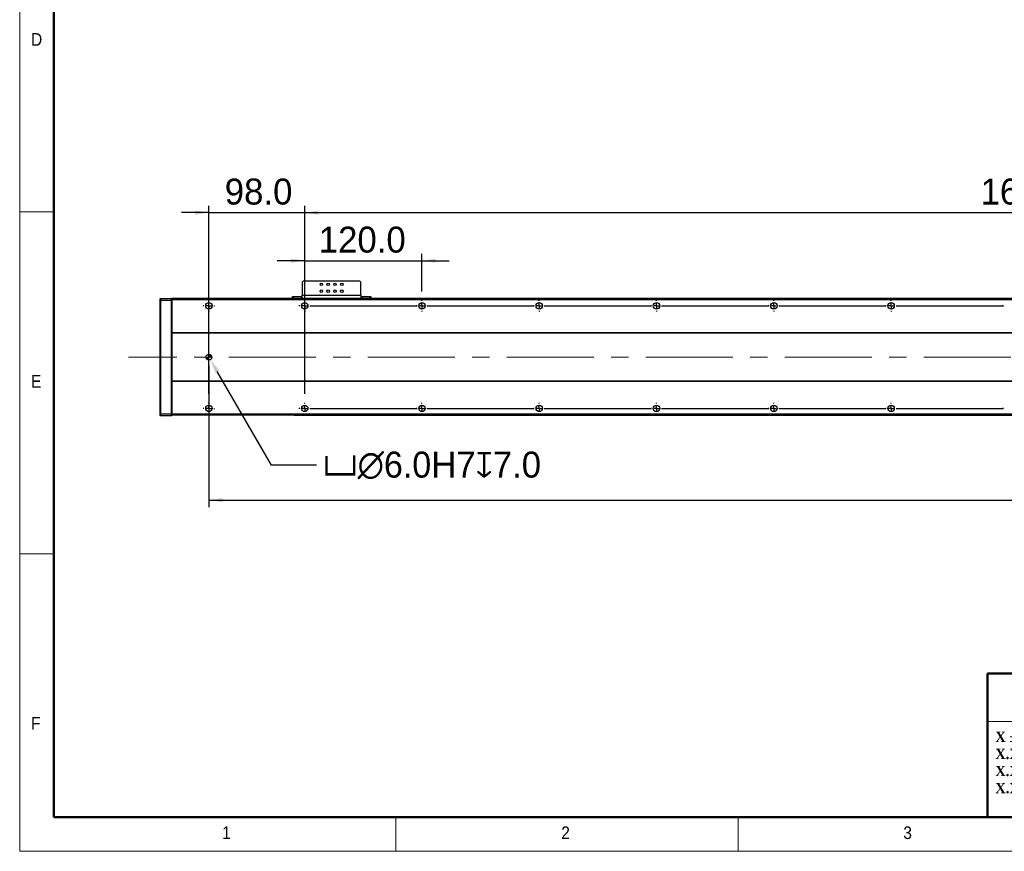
# Model space of a CAD drawing. Header units: millimetres. Extents: x 35 to 2905, y 35 to 2044.
# Tile 1 of 7: x 35 to 1042, y 35 to 886. Entities that reach past the tile are written whole.
import ezdxf

# ---------------------------------------------------------------- set-up
doc = ezdxf.new("R2010")
doc.units = ezdxf.units.MM
doc.header["$LTSCALE"] = 7
doc.header["$PDSIZE"] = -1
doc.linetypes.add('CENTERX2', pattern=[20.32, 12.7, -2.54, 2.54, -2.54])
doc.layers.add('DIMNS', color=7, linetype='Continuous')
doc.styles.add('SLDTEXTSTYLE1', font='Gothic.ttf', dxfattribs={"width": 0.913})
doc.styles.add('SLDTEXTSTYLE2', font='timesbd.ttf', dxfattribs={"width": 0.933})
doc.styles.add('SLDTEXTSTYLE8', font='txt')
doc.dimstyles.new('SLDDIMSTYLE0', dxfattribs={"dimtxt": 26.6, "dimasz": 14, "dimexe": 0, "dimexo": 0.0625, "dimgap": 6.65, "dimtad": 2, "dimdec": 1, "dimrnd": 1e-09, "dimzin": 4, "dimdsep": 46, "dimtxsty": 'SLDTEXTSTYLE8', "dimsah": 1, "dimcen": 0.09, "dimadec": 0, "dimazin": 1, "dimtfac": 1, "dimtdec": 1, "dimtofl": 0, "dimtmove": 0, "dimatfit": 3, "dimfxl": 0, "dimfrac": 2, "dimtolj": 1, "dimtzin": 12, "dimarcsym": 0})
doc.dimstyles.new('SLDDIMSTYLE1', dxfattribs={"dimtxt": 26.6, "dimasz": 14, "dimexe": 0, "dimexo": 0.0625, "dimgap": 6.65, "dimtad": 2, "dimdec": 1, "dimrnd": 1e-09, "dimzin": 4, "dimdsep": 46, "dimtxsty": 'SLDTEXTSTYLE8', "dimsah": 1, "dimcen": 0.09, "dimadec": 0, "dimazin": 1, "dimtfac": 1, "dimtdec": 1, "dimtmove": 0, "dimatfit": 0, "dimfxl": 0, "dimfrac": 2, "dimtolj": 1, "dimtzin": 12, "dimarcsym": 0})
doc.dimstyles.new('SLDDIMSTYLE4', dxfattribs={"dimtxt": 26.6, "dimasz": 14, "dimexe": 0, "dimexo": 0.0625, "dimgap": 6.65, "dimtad": 0, "dimtih": 1, "dimtoh": 1, "dimdec": 1, "dimrnd": 1e-09, "dimzin": 4, "dimdsep": 46, "dimtxsty": 'SLDTEXTSTYLE8', "dimsah": 1, "dimcen": 0, "dimadec": 0, "dimazin": 1, "dimtfac": 1, "dimtdec": 1, "dimtofl": 0, "dimtmove": 0, "dimatfit": 3, "dimfxl": 0, "dimfrac": 2, "dimtolj": 1, "dimtzin": 12, "dimarcsym": 0})

# ---------------------------------------------------------------- blocks, each defined once
blk = doc.blocks.new('SW_NOTE_1')
at = {"color": 0, "linetype": 'Continuous', "lineweight": 0, "char_height": 10.5, "attachment_point": 1, "style": 'SLDTEXTSTYLE2'}
for s, insert in [('X ± 0.25mm ', (0, 13.8)), ('X.X ± 0.1mm', (0, -3.7))]:
    blk.add_mtext(s, dxfattribs=dict(at, insert=insert))
blk = doc.blocks.new('SW_NOTE_2')
at = {"color": 0, "linetype": 'Continuous', "lineweight": 0, "char_height": 10.5, "attachment_point": 1, "style": 'SLDTEXTSTYLE2'}
for s, insert in [('X.XX ± 0.05mm', (0, 13.8)), ('X.XXX ± 0.01mm', (0, -3.7))]:
    blk.add_mtext(s, dxfattribs=dict(at, insert=insert))
blk = doc.blocks.new('_D_13')
at = {"layer": 'DIMNS'}
for p, q in [((228.6, 532), (228.6, 387.4)), ((2104.6, 526.4), (2104.6, 387.4)), ((228.6, 394.4), (2104.6, 394.4))]:
    blk.add_line(p, q, dxfattribs=at)
for points in [[(228.6, 394.4), (242.6, 392.3), (242.6, 396.5)], [(2104.6, 394.4), (2090.6, 396.5), (2090.6, 392.3)]]:
    blk.add_solid(points, dxfattribs=at)
at = {"layer": 'DIMNS', "insert": (1112.9, 429.3), "char_height": 26.6, "attachment_point": 1, "style": 'SLDTEXTSTYLE8'}
blk.add_mtext('1876.0', dxfattribs=at)
blk = doc.blocks.new('_D_15')
at = {"layer": 'Defpoints', "color": 0}
for p in [(227.1, 543.5), (230.1, 538.3)]:
    blk.add_point(p, dxfattribs=at)
at = {"layer": 'DIMNS', "color": 0, "lineweight": -2}
for p, q in [((292.5, 430.3), (237.1, 526.1)), ((338.6, 430.3), (292.5, 430.3))]:
    blk.add_line(p, q, dxfattribs=at)
at = {"layer": 'DIMNS', "color": 0}
blk.add_solid([(239.2, 527.3), (235.1, 525), (230.1, 538.3)], dxfattribs=at)
at = {"layer": 'DIMNS', "color": 0, "insert": (345.3, 444.1), "char_height": 26.6, "attachment_point": 1, "style": 'SLDTEXTSTYLE8'}
blk.add_mtext('\\A1;{\\fGDT|b0|i0|c134|p2;v\\fMS PGothic|b0|i0|c128|p34;∅6.0}H7{\\fGDT|b0|i0|c134|p2;x}7.0', dxfattribs=at)
blk = doc.blocks.new('_D_18')
at = {"layer": 'DIMNS'}
for p, q in [((326.6, 608.1), (326.6, 695.7)), ((2006.6, 608.1), (2006.6, 695.7)), ((326.6, 688.7), (2006.6, 688.7))]:
    blk.add_line(p, q, dxfattribs=at)
for points in [[(326.6, 688.7), (340.6, 686.6), (340.6, 690.8)], [(2006.6, 688.7), (1992.6, 690.8), (1992.6, 686.6)]]:
    blk.add_solid(points, dxfattribs=at)
at = {"layer": 'DIMNS', "char_height": 26.6, "attachment_point": 1, "style": 'SLDTEXTSTYLE8'}
for s, insert in [('=14×120.0(PITCH)', (1122.2, 723.6)), ('1680.0', (1018.2, 723.6))]:
    blk.add_mtext(s, dxfattribs=dict(at, insert=insert))
blk = doc.blocks.new('_D_20')
at = {"layer": 'DIMNS'}
for p, q in [((228.6, 503.1), (228.6, 695.7)), ((326.6, 503.1), (326.6, 695.7)), ((228.6, 688.7), (200.6, 688.7)), ((228.6, 688.7), (326.6, 688.7)), ((326.6, 688.7), (354.6, 688.7))]:
    blk.add_line(p, q, dxfattribs=at)
for points in [[(228.6, 688.7), (214.6, 690.8), (214.6, 686.6)], [(326.6, 688.7), (340.6, 686.6), (340.6, 690.8)]]:
    blk.add_solid(points, dxfattribs=at)
at = {"layer": 'DIMNS', "insert": (244.8, 723.6), "char_height": 26.6, "attachment_point": 1, "style": 'SLDTEXTSTYLE8'}
blk.add_mtext('98.0', dxfattribs=at)
blk = doc.blocks.new('_D_21')
at = {"layer": 'DIMNS'}
for p, q in [((326.6, 608.1), (326.6, 646.5)), ((446.6, 608.1), (446.6, 646.5)), ((326.6, 639.5), (298.6, 639.5)), ((326.6, 639.5), (446.6, 639.5)), ((446.6, 639.5), (474.6, 639.5))]:
    blk.add_line(p, q, dxfattribs=at)
for points in [[(326.6, 639.5), (312.6, 641.6), (312.6, 637.4)], [(446.6, 639.5), (460.6, 637.4), (460.6, 641.6)]]:
    blk.add_solid(points, dxfattribs=at)
at = {"layer": 'DIMNS', "insert": (341, 674.4), "char_height": 26.6, "attachment_point": 1, "style": 'SLDTEXTSTYLE8'}
blk.add_mtext('120.0', dxfattribs=at)
blk = doc.blocks.new('SW_CENTERMARKSYMBOL_1')
at = {"layer": 'DIMNS', "color": 0}
for p, q in [((0, 110.08), (0, 110.84)), ((218, 110.08), (218, 110.84)), ((-5.08, 105), (-5.84, 105)), ((0, 105), (-2.54, 105)), ((0, 105), (0, 107.54)), ((0, 105), (0, 102.46)), ((0, 105), (2.54, 105)), ((5.08, 105), (5.84, 105)), ((212.92, 105), (212.16, 105)), ((218, 105), (215.46, 105)), ((218, 105), (218, 107.54)), ((218, 105), (218, 102.46)), ((218, 105), (220.54, 105)), ((223.08, 105), (223.84, 105)), ((0, 99.92), (0, 99.16)), ((218, 99.92), (218, 99.16)), ((-5.08, 0), (-5.84, 0)), ((0, 0), (-2.54, 0)), ((0, 5.08), (0, 5.84)), ((0, 0), (0, 2.54)), ((0, 0), (0, -2.54)), ((0, 0), (2.54, 0)), ((5.08, 0), (5.84, 0)), ((0, -5.08), (0, -5.84))]:
    blk.add_line(p, q, dxfattribs=at)
blk = doc.blocks.new('SW_CENTERMARKSYMBOL_2')
at = {"layer": 'DIMNS', "color": 0}
for p, q in [((-125.08, 0), (-125.84, 0)), ((-120, 0), (-122.54, 0)), ((-120, 5.08), (-120, 5.84)), ((-120, 0), (-120, 2.54)), ((-120, 0), (-120, -2.54)), ((-120, 0), (-117.46, 0)), ((-114.92, 0), (-5.08, 0)), ((-5.08, 0), (-5.84, 0)), ((0, 0), (-2.54, 0)), ((0, 0), (-2.54, 0)), ((0, 5.08), (0, 5.84)), ((0, 0), (0, 2.54)), ((0, 0), (0, 2.54)), ((0, 0), (0, -2.54)), ((0, 0), (2.54, 0)), ((0, 0), (0, -2.54)), ((0, 0), (2.54, 0)), ((5.08, 0), (5.84, 0)), ((5.08, 0), (114.92, 0)), ((114.92, 0), (114.16, 0)), ((120, 0), (117.46, 0)), ((120, 0), (117.46, 0)), ((120, 0), (117.46, 0)), ((120, 5.08), (120, 5.84)), ((120, 0), (120, 2.54)), ((120, 0), (120, 2.54)), ((120, 0), (120, 2.54)), ((120, 0), (120, -2.54)), ((120, 0), (122.54, 0)), ((120, 0), (120, -2.54)), ((120, 0), (122.54, 0)), ((120, 0), (120, -2.54)), ((120, 0), (122.54, 0)), ((125.08, 0), (125.84, 0)), ((125.08, 0), (234.92, 0)), ((234.92, 0), (234.16, 0)), ((240, 0), (237.46, 0)), ((240, 0), (237.46, 0)), ((240, 0), (237.46, 0)), ((240, 0), (237.46, 0)), ((240, 5.08), (240, 5.84)), ((240, 0), (240, 2.54)), ((240, 0), (240, 2.54)), ((240, 0), (240, 2.54)), ((240, 0), (240, 2.54)), ((240, 0), (240, -2.54)), ((240, 0), (242.54, 0)), ((240, 0), (240, -2.54)), ((240, 0), (242.54, 0)), ((240, 0), (240, -2.54)), ((240, 0), (242.54, 0)), ((240, 0), (240, -2.54)), ((240, 0), (242.54, 0)), ((245.08, 0), (245.84, 0)), ((245.08, 0), (354.92, 0)), ((354.92, 0), (354.16, 0)), ((360, 0), (357.46, 0)), ((360, 0), (357.46, 0)), ((360, 0), (357.46, 0)), ((360, 0), (357.46, 0)), ((360, 0), (357.46, 0)), ((360, 5.08), (360, 5.84)), ((360, 0), (360, 2.54)), ((360, 0), (360, 2.54)), ((360, 0), (360, 2.54)), ((360, 0), (360, 2.54)), ((360, 0), (360, 2.54)), ((360, 0), (360, -2.54)), ((360, 0), (362.54, 0)), ((360, 0), (360, -2.54)), ((360, 0), (362.54, 0)), ((360, 0), (360, -2.54)), ((360, 0), (362.54, 0)), ((360, 0), (360, -2.54)), ((360, 0), (362.54, 0)), ((360, 0), (360, -2.54)), ((360, 0), (362.54, 0)), ((365.08, 0), (365.84, 0)), ((365.08, 0), (474.92, 0)), ((474.92, 0), (474.16, 0)), ((480, 0), (477.46, 0)), ((480, 0), (477.46, 0)), ((480, 0), (477.46, 0)), ((480, 0), (477.46, 0)), ((480, 0), (477.46, 0)), ((480, 0), (477.46, 0)), ((480, 5.08), (480, 5.84)), ((480, 0), (480, 2.54)), ((480, 0), (480, 2.54)), ((480, 0), (480, 2.54)), ((480, 0), (480, 2.54)), ((480, 0), (480, 2.54)), ((480, 0), (480, 2.54)), ((480, 0), (480, -2.54)), ((480, 0), (482.54, 0)), ((480, 0), (480, -2.54)), ((480, 0), (482.54, 0)), ((480, 0), (480, -2.54)), ((480, 0), (482.54, 0)), ((480, 0), (480, -2.54)), ((480, 0), (482.54, 0)), ((480, 0), (480, -2.54)), ((480, 0), (482.54, 0)), ((480, 0), (480, -2.54)), ((480, 0), (482.54, 0)), ((485.08, 0), (485.84, 0)), ((485.08, 0), (594.92, 0)), ((594.92, 0), (594.16, 0)), ((-120, -5.08), (-120, -5.84)), ((0, -5.08), (0, -5.84)), ((120, -5.08), (120, -5.84)), ((240, -5.08), (240, -5.84)), ((360, -5.08), (360, -5.84)), ((480, -5.08), (480, -5.84))]:
    blk.add_line(p, q, dxfattribs=at)
blk = doc.blocks.new('SW_CENTERMARKSYMBOL_3')
at = {"layer": 'DIMNS', "color": 0}
for p, q in [((-245.08, 0), (-245.84, 0)), ((-240, 0), (-242.54, 0)), ((-240, 5.08), (-240, 5.84)), ((-240, 0), (-240, 2.54)), ((-240, 0), (-240, -2.54)), ((-240, 0), (-237.46, 0)), ((-234.92, 0), (-125.08, 0)), ((-125.08, 0), (-125.84, 0)), ((-120, 0), (-122.54, 0)), ((-120, 0), (-122.54, 0)), ((-120, 5.08), (-120, 5.84)), ((-120, 0), (-120, 2.54)), ((-120, 0), (-120, 2.54)), ((-120, 0), (-120, -2.54)), ((-120, 0), (-117.46, 0)), ((-120, 0), (-120, -2.54)), ((-120, 0), (-117.46, 0)), ((-114.92, 0), (-114.16, 0)), ((-114.92, 0), (-5.08, 0)), ((-5.08, 0), (-5.84, 0)), ((0, 0), (-2.54, 0)), ((0, 0), (-2.54, 0)), ((0, 0), (-2.54, 0)), ((0, 5.08), (0, 5.84)), ((0, 0), (0, 2.54)), ((0, 0), (0, 2.54)), ((0, 0), (0, 2.54)), ((0, 0), (0, -2.54)), ((0, 0), (2.54, 0)), ((0, 0), (0, -2.54)), ((0, 0), (2.54, 0)), ((0, 0), (0, -2.54)), ((0, 0), (2.54, 0)), ((5.08, 0), (5.84, 0)), ((5.08, 0), (114.92, 0)), ((114.92, 0), (114.16, 0)), ((120, 0), (117.46, 0)), ((120, 0), (117.46, 0)), ((120, 0), (117.46, 0)), ((120, 0), (117.46, 0)), ((120, 5.08), (120, 5.84)), ((120, 0), (120, 2.54)), ((120, 0), (120, 2.54)), ((120, 0), (120, 2.54)), ((120, 0), (120, 2.54)), ((120, 0), (120, -2.54)), ((120, 0), (122.54, 0)), ((120, 0), (120, -2.54)), ((120, 0), (122.54, 0)), ((120, 0), (120, -2.54)), ((120, 0), (122.54, 0)), ((120, 0), (120, -2.54)), ((120, 0), (122.54, 0)), ((125.08, 0), (125.84, 0)), ((125.08, 0), (234.92, 0)), ((234.92, 0), (234.16, 0)), ((240, 0), (237.46, 0)), ((240, 0), (237.46, 0)), ((240, 0), (237.46, 0)), ((240, 0), (237.46, 0)), ((240, 0), (237.46, 0)), ((240, 5.08), (240, 5.84)), ((240, 0), (240, 2.54)), ((240, 0), (240, 2.54)), ((240, 0), (240, 2.54)), ((240, 0), (240, 2.54)), ((240, 0), (240, 2.54)), ((240, 0), (240, -2.54)), ((240, 0), (242.54, 0)), ((240, 0), (240, -2.54)), ((240, 0), (242.54, 0)), ((240, 0), (240, -2.54)), ((240, 0), (242.54, 0)), ((240, 0), (240, -2.54)), ((240, 0), (242.54, 0)), ((240, 0), (240, -2.54)), ((240, 0), (242.54, 0)), ((245.08, 0), (245.84, 0)), ((245.08, 0), (354.92, 0)), ((354.92, 0), (354.16, 0)), ((360, 0), (357.46, 0)), ((360, 0), (357.46, 0)), ((360, 0), (357.46, 0)), ((360, 0), (357.46, 0)), ((360, 0), (357.46, 0)), ((360, 0), (357.46, 0)), ((360, 5.08), (360, 5.84)), ((360, 0), (360, 2.54)), ((360, 0), (360, 2.54)), ((360, 0), (360, 2.54)), ((360, 0), (360, 2.54)), ((360, 0), (360, 2.54)), ((360, 0), (360, 2.54)), ((360, 0), (360, -2.54)), ((360, 0), (362.54, 0)), ((360, 0), (360, -2.54)), ((360, 0), (362.54, 0)), ((360, 0), (360, -2.54)), ((360, 0), (362.54, 0)), ((360, 0), (360, -2.54)), ((360, 0), (362.54, 0)), ((360, 0), (360, -2.54)), ((360, 0), (362.54, 0)), ((360, 0), (360, -2.54)), ((360, 0), (362.54, 0)), ((365.08, 0), (365.84, 0)), ((365.08, 0), (474.92, 0)), ((474.92, 0), (474.16, 0)), ((-240, -5.08), (-240, -5.84)), ((-120, -5.08), (-120, -5.84)), ((0, -5.08), (0, -5.84)), ((120, -5.08), (120, -5.84)), ((240, -5.08), (240, -5.84)), ((360, -5.08), (360, -5.84))]:
    blk.add_line(p, q, dxfattribs=at)
blk = doc.blocks.new('SW_DOWELSYMBOL_0')
at = {"linetype": 'Continuous', "lineweight": 18}
h = blk.add_hatch(color=0, dxfattribs=at)
edge = h.paths.add_edge_path(flags=0)
edge.add_arc((0, 0), 3, 180, 270)
edge.add_line((0, -3), (0, 0))
edge.add_line((0, 0), (-3, 0))
h = blk.add_hatch(color=0, dxfattribs=at)
edge = h.paths.add_edge_path(flags=0)
edge.add_arc((0, 0), 3, 0, 90)
edge.add_line((0, 3), (0, 0))
edge.add_line((0, 0), (3, 0))
at = {"layer": 'DIMNS', "color": 0}
blk.add_circle((0, 0), 3, dxfattribs=at)

msp = doc.modelspace()

# ---------------------------------------------------------------- linework, layer by layer
at = {"color": 7, "linetype": 'Continuous', "lineweight": 18}
for p, q in [((35, 2044), (35, 35)), ((70, 2009), (70, 70)), ((35, 689.5), (70, 689.5)), ((70, 339.5), (35, 339.5)), ((1281, 168), (1025.29, 168)), ((70, 70), (2870, 70)), ((420, 35), (420, 70)), ((770, 70), (770, 35)), ((861, 70), (2870, 70)), ((35, 35), (2905, 35))]:
    msp.add_line(p, q, dxfattribs=at)
at = {"color": 7, "linetype": 'Continuous', "lineweight": 50}
for p, q in [((70, 2009), (70, 70)), ((1025.29, 217), (1025.29, 70)), ((1025.29, 217), (1281, 217)), ((70, 70), (2870, 70))]:
    msp.add_line(p, q, dxfattribs=at)
at = {"color": 7, "linetype": 'Continuous', "lineweight": 25}
for p, q in [((325.13, 618.66), (324.13, 617.66)), ((324.13, 617.66), (324.13, 603.86)), ((383.13, 618.66), (325.13, 618.66)), ((384.13, 617.66), (383.13, 618.66)), ((384.13, 603.86), (384.13, 617.66)), ((178.63, 600.56), (178.93, 600.86)), ((178.63, 598.73), (178.63, 600.56)), ((178.63, 598.73), (178.93, 598.86)), ((178.63, 482.98), (178.63, 598.73)), ((178.93, 600.86), (178.93, 598.86)), ((178.93, 600.86), (190.33, 600.86)), ((178.93, 598.86), (178.93, 482.86)), ((190.33, 598.86), (178.93, 598.86)), ((190.33, 598.86), (190.33, 600.86)), ((190.63, 600.56), (190.33, 600.86)), ((190.33, 482.86), (190.33, 598.86)), ((190.63, 598.73), (190.33, 598.86)), ((2142.63, 600.86), (190.63, 600.86)), ((190.63, 600.86), (190.63, 600.56)), ((190.63, 600.56), (190.63, 600.36)), ((2142.63, 600.36), (190.63, 600.36)), ((190.63, 600.36), (190.63, 599.36)), ((2142.63, 599.36), (190.63, 599.36)), ((190.63, 599.36), (190.63, 565.86)), ((314.13, 600.86), (314.13, 602.86)), ((314.13, 602.86), (315.13, 602.86)), ((315.13, 602.86), (315.13, 600.86)), ((315.13, 602.86), (323.13, 602.86)), ((323.13, 602.86), (323.13, 600.86)), ((324.13, 602.86), (323.13, 602.86)), ((324.13, 600.86), (324.13, 603.86)), ((384.13, 603.86), (324.13, 603.86)), ((384.13, 603.86), (384.13, 600.86)), ((385.13, 602.86), (384.13, 602.86)), ((385.13, 602.86), (385.13, 600.86)), ((385.13, 602.86), (393.13, 602.86)), ((393.13, 600.86), (393.13, 602.86)), ((393.13, 602.86), (394.13, 602.86)), ((394.13, 602.86), (394.13, 600.86)), ((2142.63, 565.86), (190.63, 565.86)), ((190.63, 565.86), (190.63, 565.36)), ((2142.63, 565.36), (190.63, 565.36)), ((190.63, 565.36), (190.63, 516.36)), ((2142.63, 516.36), (190.63, 516.36)), ((190.63, 516.36), (190.63, 515.86)), ((2142.63, 515.86), (190.63, 515.86)), ((190.63, 515.86), (190.63, 482.36)), ((178.63, 481.16), (178.63, 482.98)), ((178.63, 482.98), (178.93, 482.86)), ((178.63, 481.16), (178.93, 480.86)), ((178.93, 482.86), (178.93, 480.86)), ((178.93, 482.86), (190.33, 482.86)), ((190.33, 480.86), (178.93, 480.86)), ((190.63, 482.98), (190.33, 482.86)), ((190.33, 480.86), (190.33, 482.86)), ((190.63, 481.16), (190.33, 480.86)), ((2142.63, 482.36), (190.63, 482.36)), ((190.63, 482.36), (190.63, 481.36)), ((190.63, 481.36), (190.63, 481.16)), ((2142.63, 481.36), (190.63, 481.36)), ((316.13, 481.36), (316.13, 481.26)), ((2036.13, 481.26), (316.13, 481.26)), ((316.13, 481.06), (316.13, 481.26)), ((2036.13, 481.06), (316.13, 481.06))]:
    msp.add_line(p, q, dxfattribs=at)
for centre, radius in [((343.63, 615.36), 1.25), ((350.63, 615.36), 1.25), ((357.63, 615.36), 1.25), ((364.63, 615.36), 1.25), ((343.63, 608.36), 1.25), ((350.63, 608.36), 1.25), ((357.63, 608.36), 1.25), ((364.63, 608.36), 1.25), ((228.63, 593.36), 3.3), ((326.63, 593.36), 3.3), ((446.63, 593.36), 3.3), ((566.63, 593.36), 3.3), ((686.63, 593.36), 3.3), ((806.63, 593.36), 3.3), ((926.63, 593.36), 3.3), ((228.63, 540.86), 3), ((228.63, 488.36), 3.3), ((326.63, 488.36), 3.3), ((446.63, 488.36), 3.3), ((566.63, 488.36), 3.3), ((686.63, 488.36), 3.3), ((806.63, 488.36), 3.3), ((926.63, 488.36), 3.3)]:
    msp.add_circle(centre, radius, dxfattribs=at)
at = {"layer": 'DIMNS', "linetype": 'CENTERX2', "lineweight": 18}
msp.add_line((2187.08, 540.86), (146.18, 540.86), dxfattribs=at)

# ---------------------------------------------------------------- block references
at = {"color": 7, "linetype": 'Continuous', "lineweight": 0}
for name, p in [('SW_NOTE_1', (1033.26, 143.65)), ('SW_NOTE_2', (1033.26, 108.65))]:
    msp.add_blockref(name, p, dxfattribs=at)
at = {"layer": 'DIMNS'}
for name, p in [('SW_CENTERMARKSYMBOL_1', (228.63, 488.36)), ('SW_CENTERMARKSYMBOL_3', (566.63, 593.36)), ('SW_DOWELSYMBOL_0', (228.63, 540.86)), ('SW_CENTERMARKSYMBOL_2', (446.63, 488.36))]:
    msp.add_blockref(name, p, dxfattribs=at)

# ---------------------------------------------------------------- texts
at = {"color": 7, "linetype": 'Continuous', "lineweight": 0, "char_height": 12.96, "attachment_point": 1, "style": 'SLDTEXTSTYLE1'}
for s, insert in [('D', (46.67, 872.52)), ('E', (46.67, 522.52)), ('F', (46.67, 172.52)), ('1', (242.08, 60.52)), ('2', (589.17, 60.52)), ('3', (939.17, 60.52))]:
    msp.add_mtext(s, dxfattribs=dict(at, insert=insert))

# ---------------------------------------------------------------- dimensions: what is measured, and where the dimension line sits
at = {"layer": 'DIMNS'}
dim = msp.add_linear_dim(base=(2006.63, 688.66), p1=(326.63, 599.2), p2=(2006.63, 599.2), text='<>=14×120.0(PITCH)', dimstyle='SLDDIMSTYLE0', dxfattribs=at)
dim.commit()
dim.dimension.update_dxf_attribs({"geometry": '_D_18', "text_midpoint": (1214.86, 688.66), "dimtype": 160})
for base, p1, p2, dimstyle, picture, middle in [((326.63, 688.66), (228.63, 494.2), (326.63, 494.2), 'SLDDIMSTYLE1', '_D_20', (277.59, 688.66)), ((446.63, 639.45), (326.63, 599.2), (446.63, 599.2), 'SLDDIMSTYLE1', '_D_21', (383.42, 639.45)), ((2104.63, 394.36), (228.63, 540.86), (2104.63, 535.32), 'SLDDIMSTYLE0', '_D_13', (1164.9, 394.36))]:
    dim = msp.add_linear_dim(base=base, p1=p1, p2=p2, dimstyle=dimstyle, dxfattribs=at)
    dim.commit()
    dim.dimension.update_dxf_attribs({"geometry": picture, "text_midpoint": middle, "dimtype": 160})
dim = msp.add_diameter_dim_2p(p1=(227.13, 543.46), p2=(230.13, 538.26), text='{\\fGDT|b0|i0|c134|p2;v\\fMS PGothic|b0|i0|c128|p34;<>}H7{\\fGDT|b0|i0|c134|p2;x}7.0', dimstyle='SLDDIMSTYLE4', dxfattribs=at)
dim.commit()
dim.dimension.update_dxf_attribs({"geometry": '_D_15', "text_midpoint": (470.69, 430.32), "dimtype": 163})

doc.saveas('drawing.dxf')
